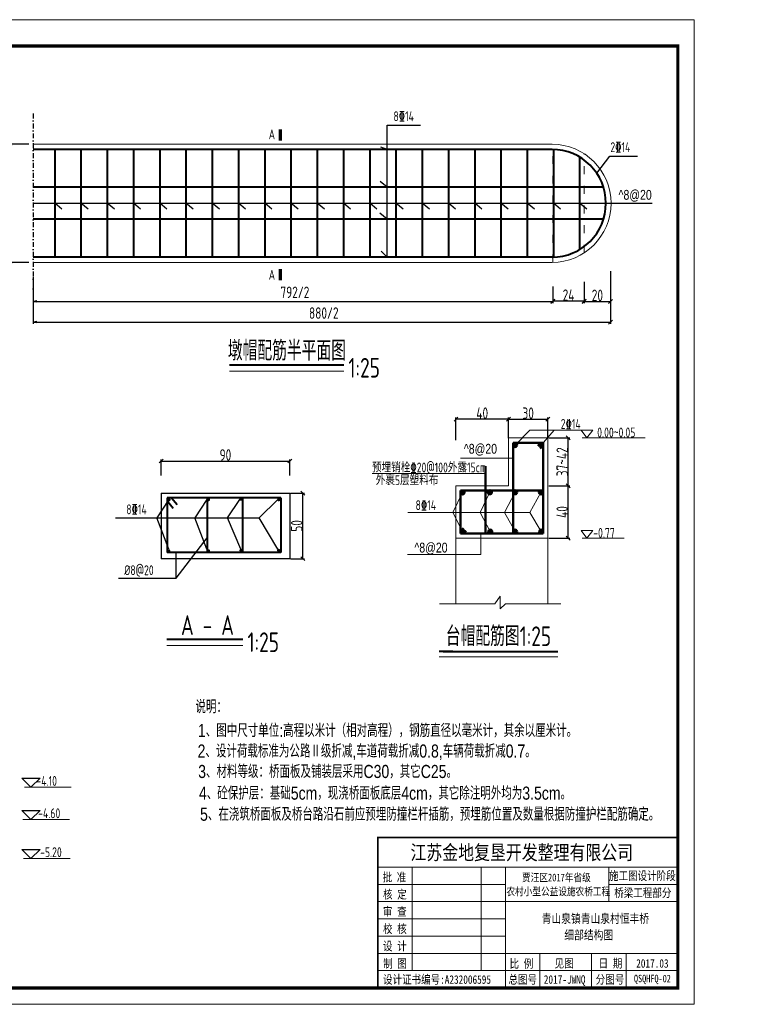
# Model space of a CAD drawing. Header units: inches. Extents: x 112594 to 193184, y 44995 to 116598.
# Tile 14 of 153: x 119868 to 122055, y 50884 to 53885. Entities that reach past the tile are written whole.
import ezdxf

# ---------------------------------------------------------------- set-up
doc = ezdxf.new("R2010")
doc.units = ezdxf.units.IN
doc.header["$MEASUREMENT"] = 0
doc.linetypes.add('ACAD_ISO03W100', pattern=[30, 12, -18])
doc.linetypes.add('DASHDOTX2', pattern=[2, 1, -0.5, 0, -0.5])
doc.layers.get('0').update_dxf_attribs({"lineweight": 15})
for name, color, linetype in [('1', 7, 'Continuous'), ('尺寸', 7, 'Continuous'), ('轴线', 3, 'DASHDOTX2')]:
    doc.layers.add(name, color=color, linetype=linetype)
for name, color, linetype, lineweight in [('2CSX', 1, 'Continuous', 40), ('BM1', 7, 'Continuous', 15), ('文字', 7, 'Continuous', 20), ('细实线', 4, 'Continuous', 25), ('虚线', 2, 'ACAD_ISO03W100', 25), ('轮廓线', 1, 'Continuous', 40), ('配筋1', 1, 'Continuous', 50)]:
    doc.layers.add(name, color=color, linetype=linetype, lineweight=lineweight)
doc.styles.add('DIM_FONT', font='hztxt_e.shx', dxfattribs={"width": 0.8, "bigfont": 'hztxt.shx'})
doc.styles.add('hz-e', font='hztxt_e.shx', dxfattribs={"width": 0.75, "bigfont": 'hztxt.shx'})
doc.styles.add('HZTXT', font='tssdeng.shx', dxfattribs={"width": 0.75, "bigfont": 'hztxt.shx'})
doc.styles.add('图框', font='SIMFANG.TTF', dxfattribs={"width": 0.8, "height": 4})
doc.dimstyles.new('副本STANDARD', dxfattribs={"dimtxt": 45, "dimasz": 7.5, "dimexe": 5, "dimexo": 2.5, "dimgap": 1, "dimtad": 1, "dimdec": 0, "dimzin": 1, "dimdsep": 46, "dimtxsty": 'HZTXT', "dimblk1": 'OBLIQUE', "dimblk2": 'OBLIQUE', "dimsah": 1, "dimcen": 10, "dimclrd": 4, "dimclre": 4, "dimclrt": 4, "dimadec": 0, "dimazin": 0, "dimtfac": 1, "dimtdec": 0, "dimtmove": 2, "dimatfit": 3, "dimldrblk": 'OBLIQUE', "dimfxl": 1, "dimtolj": 1, "dimtzin": 0, "dimarcsym": 0})

# ---------------------------------------------------------------- blocks, each defined once
blk = doc.blocks.new('_Oblique')
at = {"color": 0, "linetype": 'ByBlock', "lineweight": -2}
blk.add_line((-0.5, -0.5), (0.5, 0.5), dxfattribs=at)
blk = doc.blocks.new('*D696')
at = {"layer": '2CSX', "color": 4, "lineweight": -2}
for p, q in [((120299.2, 52495.6), (120299.2, 52544.9)), ((120299.2, 52539.9), (120691.5, 52539.9)), ((120691.5, 52495.6), (120691.5, 52544.9))]:
    blk.add_line(p, q, dxfattribs=at)
at = {"layer": '2CSX', "color": 4, "lineweight": -2, "xscale": 12, "yscale": 12, "zscale": 12, "rotation": 180}
blk.add_blockref('_Oblique', (120299.2, 52539.9), dxfattribs=at)
at = {"layer": '2CSX', "color": 4, "lineweight": -2, "xscale": 12, "yscale": 12, "zscale": 12}
blk.add_blockref('_Oblique', (120691.5, 52539.9), dxfattribs=at)
at = {"layer": '2CSX', "color": 4, "lineweight": -3, "insert": (120495.3, 52558.4), "char_height": 35, "attachment_point": 5, "style": 'HZTXT'}
blk.add_mtext('\\A1;90', dxfattribs=at)
blk = doc.blocks.new('*D697')
at = {"layer": '2CSX', "color": 4, "lineweight": -2}
for p, q in [((120693.9, 52442.3), (120736.2, 52442.3)), ((120731.2, 52242.3), (120731.2, 52442.3)), ((120693.9, 52242.3), (120736.2, 52242.3))]:
    blk.add_line(p, q, dxfattribs=at)
at = {"layer": '2CSX', "color": 4, "lineweight": -2, "xscale": 12, "yscale": 12, "zscale": 12}
for p, rotation in [((120731.2, 52442.3), 90), ((120731.2, 52242.3), 270)]:
    blk.add_blockref('_Oblique', p, dxfattribs=dict(at, rotation=rotation))
at = {"layer": '2CSX', "color": 4, "lineweight": -3, "insert": (120712.7, 52342.3), "char_height": 35, "attachment_point": 5, "rotation": 90, "style": 'HZTXT'}
blk.add_mtext('\\A1;50', dxfattribs=at)
blk = doc.blocks.new('g')
at = {"ltscale": 2}
for p, q in [((-15.4, 0), (-30.8, 15.3)), ((-30.8, 15.3), (0, 15.3)), ((0, 15.3), (-15.4, 0))]:
    blk.add_line(p, q, dxfattribs=at)
blk = doc.blocks.new('_Open')
at = {"color": 0, "linetype": 'ByBlock', "lineweight": -2}
for p, q in [((-1, 0.17), (0, 0)), ((-1, -0.17), (0, 0)), ((0, 0), (-1, 0))]:
    blk.add_line(p, q, dxfattribs=at)
blk = doc.blocks.new('*D759')
at = {"layer": '2CSX', "color": 4, "lineweight": -2}
for p, q in [((119909, 53100), (119909, 53021.2)), ((121493, 53061.6), (121493, 53021.2)), ((119921, 53026.2), (121493, 53026.2))]:
    blk.add_line(p, q, dxfattribs=at)
at = {"layer": '2CSX', "color": 4, "lineweight": -2, "xscale": 12, "yscale": 12, "zscale": 12, "rotation": 180}
blk.add_blockref('_Open', (119909, 53026.2), dxfattribs=at)
at = {"layer": '2CSX', "color": 4, "lineweight": -2, "xscale": 12, "yscale": 12, "zscale": 12}
blk.add_blockref('_Oblique', (121493, 53026.2), dxfattribs=at)
at = {"layer": '2CSX', "color": 4, "lineweight": -3, "insert": (120707, 53053.9), "char_height": 35, "attachment_point": 5, "style": 'HZTXT'}
blk.add_mtext('\\A1;792/2', dxfattribs=at)
blk = doc.blocks.new('*D760')
at = {"layer": '2CSX', "color": 4, "lineweight": -2}
for p, q in [((121669, 53118), (121669, 53021.2)), ((121589, 53085.5), (121589, 53021.2)), ((121589, 53026.2), (121669, 53026.2))]:
    blk.add_line(p, q, dxfattribs=at)
at = {"layer": '2CSX', "color": 4, "lineweight": -2, "xscale": 12, "yscale": 12, "zscale": 12, "rotation": 180}
blk.add_blockref('_Oblique', (121589, 53026.2), dxfattribs=at)
at = {"layer": '2CSX', "color": 4, "lineweight": -2, "xscale": 12, "yscale": 12, "zscale": 12}
blk.add_blockref('_Oblique', (121669, 53026.2), dxfattribs=at)
at = {"layer": '2CSX', "color": 4, "lineweight": -3, "insert": (121629, 53044.7), "char_height": 35, "attachment_point": 5, "style": 'HZTXT'}
blk.add_mtext('\\A1;20', dxfattribs=at)
blk = doc.blocks.new('*D761')
at = {"layer": '2CSX', "color": 4, "lineweight": -2}
for p, q in [((121493, 53071.6), (121493, 53021.9)), ((121589, 53071.6), (121589, 53021.9)), ((121589, 53026.9), (121493, 53026.9))]:
    blk.add_line(p, q, dxfattribs=at)
at = {"layer": '2CSX', "color": 4, "lineweight": -2, "xscale": 12, "yscale": 12, "zscale": 12, "rotation": 180}
blk.add_blockref('_Oblique', (121493, 53026.9), dxfattribs=at)
at = {"layer": '2CSX', "color": 4, "lineweight": -2, "xscale": 12, "yscale": 12, "zscale": 12}
blk.add_blockref('_Oblique', (121589, 53026.9), dxfattribs=at)
at = {"layer": '2CSX', "color": 4, "lineweight": -3, "insert": (121541, 53045.4), "char_height": 35, "attachment_point": 5, "style": 'HZTXT'}
blk.add_mtext('\\A1;24', dxfattribs=at)
blk = doc.blocks.new('*D762')
at = {"layer": '2CSX', "color": 4, "lineweight": -2}
for p, q in [((119909, 53055), (119909, 52958)), ((121669, 53060.9), (121669, 52958)), ((119921, 52963), (121669, 52963))]:
    blk.add_line(p, q, dxfattribs=at)
at = {"layer": '2CSX', "color": 4, "lineweight": -2, "xscale": 12, "yscale": 12, "zscale": 12, "rotation": 180}
blk.add_blockref('_Open', (119909, 52963), dxfattribs=at)
at = {"layer": '2CSX', "color": 4, "lineweight": -2, "xscale": 12, "yscale": 12, "zscale": 12}
blk.add_blockref('_Oblique', (121669, 52963), dxfattribs=at)
at = {"layer": '2CSX', "color": 4, "lineweight": -3, "insert": (120795, 52990.7), "char_height": 35, "attachment_point": 5, "style": 'HZTXT'}
blk.add_mtext('\\A1;880/2', dxfattribs=at)
blk = doc.blocks.new('*D763')
at = {"layer": '2CSX', "color": 4, "lineweight": -2}
for p, q in [((119896, 53505.3), (119833.6, 53505.3)), ((119838.6, 53145.3), (119838.6, 53505.3)), ((119896, 53145.3), (119833.6, 53145.3))]:
    blk.add_line(p, q, dxfattribs=at)
at = {"layer": '2CSX', "color": 4, "lineweight": -2, "xscale": 12, "yscale": 12, "zscale": 12}
for p, rotation in [((119838.6, 53505.3), 90), ((119838.6, 53145.3), 270)]:
    blk.add_blockref('_Oblique', p, dxfattribs=dict(at, rotation=rotation))
at = {"layer": '2CSX', "color": 4, "lineweight": -3, "insert": (119820.1, 53325.3), "char_height": 35, "attachment_point": 5, "rotation": 90, "style": 'HZTXT'}
blk.add_mtext('\\A1;90', dxfattribs=at)
blk = doc.blocks.new('*D764')
at = {"layer": '2CSX', "color": 4, "lineweight": -2}
for p, q in [((121358, 52609.1), (121358, 52672.2)), ((121358, 52667.2), (121478, 52667.2)), ((121478, 52609.1), (121478, 52672.2))]:
    blk.add_line(p, q, dxfattribs=at)
at = {"layer": '2CSX', "color": 4, "lineweight": -2, "xscale": 12, "yscale": 12, "zscale": 12, "rotation": 180}
blk.add_blockref('_Oblique', (121358, 52667.2), dxfattribs=at)
at = {"layer": '2CSX', "color": 4, "lineweight": -2, "xscale": 12, "yscale": 12, "zscale": 12}
blk.add_blockref('_Oblique', (121478, 52667.2), dxfattribs=at)
at = {"layer": '2CSX', "color": 4, "lineweight": -3, "insert": (121418, 52685.7), "char_height": 35, "attachment_point": 5, "style": 'HZTXT'}
blk.add_mtext('\\A1;30', dxfattribs=at)
blk = doc.blocks.new('*D765')
at = {"layer": '2CSX', "color": 4, "lineweight": -2}
for p, q in [((121198, 52603.1), (121198, 52672.2)), ((121358, 52667.2), (121198, 52667.2)), ((121358, 52609.1), (121358, 52672.2))]:
    blk.add_line(p, q, dxfattribs=at)
at = {"layer": '2CSX', "color": 4, "lineweight": -2, "xscale": 12, "yscale": 12, "zscale": 12, "rotation": 180}
blk.add_blockref('_Oblique', (121198, 52667.2), dxfattribs=at)
at = {"layer": '2CSX', "color": 4, "lineweight": -2, "xscale": 12, "yscale": 12, "zscale": 12}
blk.add_blockref('_Oblique', (121358, 52667.2), dxfattribs=at)
at = {"layer": '2CSX', "color": 4, "lineweight": -3, "insert": (121278, 52685.7), "char_height": 35, "attachment_point": 5, "style": 'HZTXT'}
blk.add_mtext('\\A1;40', dxfattribs=at)
blk = doc.blocks.new('*D784')
at = {"layer": '2CSX', "color": 4, "lineweight": -2}
for p, q in [((121480.5, 52464.6), (121545.3, 52464.6)), ((121540.3, 52304.6), (121540.3, 52464.6)), ((121480.5, 52304.6), (121545.3, 52304.6))]:
    blk.add_line(p, q, dxfattribs=at)
at = {"layer": '2CSX', "color": 4, "lineweight": -2, "xscale": 12, "yscale": 12, "zscale": 12}
for p, rotation in [((121540.3, 52464.6), 90), ((121540.3, 52304.6), 270)]:
    blk.add_blockref('_Oblique', p, dxfattribs=dict(at, rotation=rotation))
at = {"layer": '2CSX', "color": 4, "lineweight": -3, "insert": (121521.8, 52384.6), "char_height": 35, "attachment_point": 5, "rotation": 90, "style": 'HZTXT'}
blk.add_mtext('\\A1;40', dxfattribs=at)
blk = doc.blocks.new('*D785')
at = {"layer": '2CSX', "color": 4, "lineweight": -2}
for p, q in [((121480.5, 52610.6), (121545.3, 52610.6)), ((121540.3, 52464.6), (121540.3, 52610.6)), ((121480.5, 52464.6), (121545.3, 52464.6))]:
    blk.add_line(p, q, dxfattribs=at)
at = {"layer": '2CSX', "color": 4, "lineweight": -2, "xscale": 12, "yscale": 12, "zscale": 12}
for p, rotation in [((121540.3, 52610.6), 90), ((121540.3, 52464.6), 270)]:
    blk.add_blockref('_Oblique', p, dxfattribs=dict(at, rotation=rotation))
at = {"layer": '2CSX', "color": 4, "lineweight": -3, "insert": (121521.8, 52537.6), "char_height": 35, "attachment_point": 5, "rotation": 90, "style": 'HZTXT'}
blk.add_mtext('\\A1;37~42', dxfattribs=at)
blk = doc.blocks.new('三角形')
at = {"layer": '轮廓线', "color": 0, "lineweight": 20}
for p, q in [((24441.9, 199232.1), (24477.5, 199232.1)), ((24459.3, 199208.6), (24441.9, 199232.1)), ((24477.5, 199232.1), (24459.3, 199208.6))]:
    blk.add_line(p, q, dxfattribs=at)

msp = doc.modelspace()

# ---------------------------------------------------------------- hatches: boundary and pattern name
at = {"layer": '配筋1'}
for points in [[(121384.19988, 52588.7136, 1), (121372.02919, 52588.7136, 1)], [(121463.97684, 52588.7136, 1), (121451.80615, 52588.7136, 1)], [(121224.19988, 52444.44719, 1), (121212.02919, 52444.44719, 1)], [(121307.26647, 52444.5627, 1), (121295.09578, 52444.5627, 1)], [(121384.19988, 52444.5627, 1), (121372.02919, 52444.5627, 1)], [(121463.19776, 52444.22336, 1), (121451.02706, 52444.22336, 1)], [(121224.19988, 52324.66833, 1), (121212.02919, 52324.66833, 1)], [(121308.53116, 52324.66833, 1), (121296.36046, 52324.66833, 1)], [(121384.19988, 52324.66833, 1), (121372.02919, 52324.66833, 1)], [(121463.94031, 52324.66833, 1), (121451.76961, 52324.66833, 1)]]:
    msp.add_hatch(color=256, dxfattribs=at).paths.add_polyline_path(points)

# ---------------------------------------------------------------- linework, layer by layer
for p, q in [((113438.54004, 53884.72805), (121924.19669, 53884.72805)), ((121422.61109, 52634.03309), (121378.11454, 52588.7136)), ((121422.61109, 52634.03309), (121581.60427, 52634.03309)), ((121457.8915, 52588.7136), (121497.18636, 52634.03309)), ((121358.02919, 52610.58319), (121358.02919, 52464.58319)), ((121478.02919, 52610.58319), (121358.02919, 52610.58319)), ((121478.02919, 52464.58319), (121478.02919, 52610.58319)), ((121372.02919, 52548.77133), (121212.17334, 52548.77133)), ((121358.02919, 52464.58319), (121198.02919, 52464.58319)), ((121198.02919, 52464.58319), (121198.02919, 52304.58319)), ((121478.02919, 52304.58319), (121478.02919, 52464.58319)), ((121218.11454, 52444.42043), (121188.8998, 52383.26188)), ((121301.18112, 52444.5627), (121272.19705, 52383.26188)), ((121378.11454, 52444.5627), (121346.32443, 52383.26188)), ((121422.98944, 52383.26188), (121457.11241, 52444.22336)), ((121218.11454, 52324.66833), (121188.8998, 52383.26188)), ((121302.44581, 52324.66833), (121272.19705, 52383.26188)), ((121378.11454, 52324.66833), (121346.32443, 52383.26188)), ((121422.98944, 52383.26188), (121457.85496, 52324.66833)), ((121198.02919, 52304.58319), (121478.02919, 52304.58319)), ((121198.02919, 52304.58319), (121198.02919, 52104.58319)), ((121274.10645, 52318.58319), (121274.10645, 52255.13359)), ((121478.02919, 52304.58319), (121478.02919, 52104.58319)), ((121316.4232, 52104.58319), (121332.7484, 52127.6064)), ((121332.7484, 52127.6064), (121332.7484, 52089.55675)), ((121198.02919, 52104.58319), (121148.02919, 52104.58319)), ((121148.02919, 52104.58319), (121316.4232, 52104.58319)), ((121332.7484, 52089.55675), (121349.0736, 52104.58319)), ((121349.0736, 52104.58319), (121517.76714, 52104.58319)), ((121188.81331, 51943.7193), (121146.97775, 51943.7193)), ((121159.43861, 51943.7193), (121377.90867, 51943.7193)), ((121377.90867, 51943.7193), (121508.76553, 51943.7193)), ((121924.19669, 50884.42499), (113438.54004, 50884.42499))]:
    msp.add_line(p, q)
at = {"ltscale": 2}
for p, q in [((121490.71896, 53505.25978), (119908.96896, 53505.25978)), ((121490.71896, 53145.25978), (119908.96896, 53145.25978)), ((120507.55991, 52814.08976), (120855.93689, 52814.08976)), ((120317.1025, 51977.84036), (120548.32327, 51977.84036)), ((119882.6579, 51546.14475), (120025.18503, 51546.14475)), ((119877.48353, 51447.65547), (120020.01065, 51447.65547)), ((119879.56824, 51328.95636), (120022.09536, 51328.95636))]:
    msp.add_line(p, q, dxfattribs=at)
msp.add_arc((121490.71896, 53325.25978), 180, 270, 90)
at = {"layer": '2CSX', "lineweight": -3}
for p, q in [((120323.09359, 52422.24906), (120286.25327, 52366.67971)), ((120299.16934, 52442.3351), (120299.16934, 52242.3351)), ((120299.16934, 52442.3351), (120691.44085, 52442.3351)), ((120438.87915, 52422.24906), (120402.03883, 52366.67971)), ((120537.71928, 52422.65135), (120500.87897, 52367.082)), ((120655.34614, 52422.24906), (120598.50582, 52366.67971)), ((120691.44085, 52442.3351), (120691.44085, 52242.3351)), ((120160.02017, 52366.67971), (120598.50582, 52366.67971)), ((120323.09359, 52271.11036), (120286.25327, 52366.67971)), ((120438.87915, 52271.11036), (120402.03883, 52366.67971)), ((120542.49457, 52271.11036), (120501.14567, 52366.67971)), ((120655.34614, 52271.11036), (120598.50582, 52366.67971)), ((120691.44085, 52242.3351), (120299.16934, 52242.3351)), ((120169.04669, 52182.89285), (120345.14981, 52182.89285))]:
    msp.add_line(p, q, dxfattribs=at)
at = {"layer": 'BM1', "linetype": 'Continuous'}
msp.add_line((121924.19669, 53884.72805), (121924.19669, 50884.42499), dxfattribs=at)
at = {"layer": 'BM1', "color": 0, "linetype": 'Continuous'}
for p, q in [((121924.19669, 53854.42196), (121924.19669, 50884.42499)), ((121924.19669, 53854.42196), (121924.19669, 50884.42499)), ((121924.19669, 53854.42196), (121924.19669, 50884.42499)), ((121924.19669, 53854.42196), (121924.19669, 50884.42499)), ((121924.19669, 53854.42196), (121924.19669, 50884.42499)), ((120959.55719, 51392.49313), (121874.20179, 51392.49313)), ((120959.55719, 51392.49313), (120959.55719, 50934.41989)), ((120959.55719, 50934.41989), (120959.55719, 51392.49313)), ((120959.55719, 51302.38036), (121874.20179, 51302.38036)), ((121064.68876, 50986.98567), (121064.68876, 51302.38036)), ((121274.95188, 51302.38036), (121274.95188, 50986.98567)), ((121348.54398, 51302.38036), (121348.54398, 50934.41989)), ((121663.93867, 51197.2488), (121663.93867, 51302.38036)), ((120959.55719, 51249.81458), (121348.54398, 51249.81458)), ((121663.93867, 51249.81458), (121874.20179, 51249.81458)), ((120959.55719, 51197.2488), (121874.20179, 51197.2488)), ((120959.55719, 51144.68302), (121348.54398, 51144.68302)), ((120959.55719, 51092.11724), (121348.54398, 51092.11724)), ((120959.55719, 51039.55145), (121874.20179, 51039.55145)), ((121453.67554, 51039.55145), (121453.67554, 50934.41989)), ((121611.37289, 51039.55145), (121611.37289, 50934.41989)), ((121716.50445, 51039.55145), (121716.50445, 50986.98567)), ((121716.50445, 50934.41989), (121716.50445, 51039.55145)), ((120959.55719, 50986.98567), (121874.20179, 50986.98567))]:
    msp.add_line(p, q, dxfattribs=at)
at = {"layer": 'BM1', "color": 0, "linetype": 'Continuous', "const_width": 9.99898}
msp.add_lwpolyline([(117849.21247, 50934.41989), (117849.21247, 53804.42706), (121874.20179, 53804.42706), (121874.20179, 50934.41989)], close=True, dxfattribs=at)
at = {"layer": 'BM1', "color": 0, "linetype": 'Continuous', "const_width": 5.25658}
msp.add_lwpolyline([(121874.20179, 51392.49313), (120959.55719, 51392.49313), (120959.55719, 50934.41989)], dxfattribs=at)
at = {"layer": '尺寸', "ltscale": 2}
for p, q in [((120988.05065, 53161.00978), (120988.05065, 53563.26669)), ((120988.05065, 53563.26669), (121090.22747, 53563.26669)), ((120988.05065, 53489.50978), (120968.9028, 53496.66863)), ((121627.03269, 53416.8929), (121666.60411, 53468.99715)), ((120988.05065, 53373.92978), (120967.10937, 53391.63552)), ((119908.96896, 53325.25978), (121795.47505, 53325.25978)), ((119996.89289, 53307.03352), (119974.96896, 53325.25978)), ((120076.89289, 53307.03352), (120054.96896, 53325.25978)), ((120156.89289, 53307.03352), (120134.96896, 53325.25978)), ((120236.89289, 53307.03352), (120214.96896, 53325.25978)), ((120316.89289, 53307.03352), (120294.96896, 53325.25978)), ((120396.89289, 53307.03352), (120374.96896, 53325.25978)), ((120476.89289, 53307.03352), (120454.96896, 53325.25978)), ((120556.89289, 53307.03352), (120534.96896, 53325.25978)), ((120636.89289, 53307.03352), (120614.96896, 53325.25978)), ((120716.89289, 53307.03352), (120694.96896, 53325.25978)), ((120796.89289, 53307.03352), (120774.96896, 53325.25978)), ((120876.89289, 53307.03352), (120854.96896, 53325.25978)), ((120956.89289, 53307.03352), (120934.96896, 53325.25978)), ((121036.89289, 53307.03352), (121014.96896, 53325.25978)), ((121116.89289, 53307.03352), (121094.96896, 53325.25978)), ((121196.89289, 53307.03352), (121174.96896, 53325.25978)), ((121276.89289, 53307.03352), (121254.96896, 53325.25978)), ((121356.89289, 53307.03352), (121334.96896, 53325.25978)), ((121436.89289, 53307.03352), (121414.96896, 53325.25978)), ((121516.89289, 53307.03352), (121494.96896, 53325.25978)), ((121596.89289, 53307.03352), (121574.96896, 53325.25978)), ((120988.05065, 53276.59978), (120966.12672, 53294.82603)), ((120988.05065, 53161.00978), (120970.07296, 53178.96159))]:
    msp.add_line(p, q, dxfattribs=at)
at = {"layer": '文字', "ltscale": 0.5}
for p, q in [((121774.24596, 52610.58319), (121582.56617, 52610.58319)), ((121288.44832, 52502.39548), (120942.98378, 52502.39548)), ((121422.98944, 52383.26188), (121050.87096, 52383.26188)), ((121710.91034, 52304.58319), (121582.56617, 52304.58319)), ((121274.10645, 52255.13359), (121050.72363, 52255.13359))]:
    msp.add_line(p, q, dxfattribs=at)
at = {"layer": '细实线'}
for p, q in [((121666.60411, 53468.99715), (121751.34793, 53468.99715)), ((120345.14981, 52182.89285), (120439.38786, 52305.47274)), ((120345.14981, 52182.89285), (120345.07622, 52260.98769))]:
    msp.add_line(p, q, dxfattribs=at)
at = {"layer": '细实线', "const_width": 10}
for points in [[(120662.23885, 53550.81954), (120662.23885, 53516.51364)], [(120662.23885, 53090.81791), (120662.23885, 53125.12381)]]:
    msp.add_lwpolyline(points, dxfattribs=at)
at = {"layer": '虚线', "lineweight": 5, "ltscale": 2}
for p, q in [((121492.96896, 53145.27384), (121492.96896, 53505.24572)), ((121588.96896, 53174.4389), (121588.96896, 53476.08066))]:
    msp.add_line(p, q, dxfattribs=at)
at = {"layer": '轮廓线', "ltscale": 2}
for p, q in [((121490.71896, 53489.50978), (119908.96896, 53489.50978)), ((119974.96896, 53489.50978), (119974.96896, 53161.00978)), ((120054.96896, 53489.50978), (120054.96896, 53161.00978)), ((120134.96896, 53489.50978), (120134.96896, 53161.00978)), ((120214.96896, 53489.50978), (120214.96896, 53161.00978)), ((120294.96896, 53489.50978), (120294.96896, 53161.00978)), ((120374.96896, 53489.50978), (120374.96896, 53161.00978)), ((120454.96896, 53489.50978), (120454.96896, 53161.00978)), ((120534.96896, 53489.50978), (120534.96896, 53161.00978)), ((120614.96896, 53489.50978), (120614.96896, 53161.00978)), ((120694.96896, 53489.50978), (120694.96896, 53161.00978)), ((120774.96896, 53489.50978), (120774.96896, 53161.00978)), ((120854.96896, 53489.50978), (120854.96896, 53161.00978)), ((120934.96896, 53489.50978), (120934.96896, 53161.00978)), ((121014.96896, 53489.50978), (121014.96896, 53161.00978)), ((121094.96896, 53489.50978), (121094.96896, 53161.00978)), ((121174.96896, 53489.50978), (121174.96896, 53161.00978)), ((121254.96896, 53489.50978), (121254.96896, 53161.00978)), ((121334.96896, 53489.50978), (121334.96896, 53161.00978)), ((121414.96896, 53489.50978), (121414.96896, 53161.00978)), ((121494.96896, 53489.45478), (121494.96896, 53161.06477)), ((121574.96896, 53466.25623), (121574.96896, 53184.26332)), ((121647.59246, 53373.92978), (119908.96896, 53373.92978)), ((121647.59556, 53276.59978), (119908.96896, 53276.59978)), ((121490.71896, 53161.00978), (119908.96896, 53161.00978)), ((120507.55991, 52833.36182), (120855.93689, 52833.36182)), ((120664.22605, 52427.41304), (120317.84851, 52427.41304)), ((120317.84851, 52427.41304), (120317.84851, 52260.98769)), ((120319.72401, 52416.21211), (120336.54066, 52396.51793)), ((120330.93505, 52427.41304), (120347.7517, 52407.71885)), ((120439.38786, 52427.41304), (120439.38786, 52260.98769)), ((120547.78256, 52427.41304), (120547.78256, 52260.98769)), ((120664.22605, 52427.41304), (120664.22605, 52260.98769)), ((120664.22605, 52260.98769), (120317.84851, 52260.98769)), ((120317.1025, 51997.11242), (120548.32327, 51997.11242))]:
    msp.add_line(p, q, dxfattribs=at)
at = {"layer": '轮廓线'}
for p, q in [((121188.81331, 51959.30504), (121146.97775, 51959.30504)), ((121159.43861, 51959.30504), (121377.90867, 51959.30504)), ((121377.90867, 51959.30504), (121508.76553, 51959.30504))]:
    msp.add_line(p, q, dxfattribs=at)
at = {"layer": '轮廓线', "const_width": 5}
for points in [[(120320.84431, 52422.24906, 1), (120325.84431, 52422.24906, 1)], [(120441.14217, 52422.42549, 1), (120446.14217, 52422.42549, 1)], [(120539.98231, 52423.79959, 1), (120544.98231, 52423.79959, 1)], [(120655.34614, 52422.24906, 1), (120660.34614, 52422.24906, 1)], [(120319.69438, 52266.27401, 1), (120324.69438, 52266.27401, 1)], [(120441.25043, 52266.27401, 1), (120446.25043, 52266.27401, 1)], [(120540.42665, 52267.42228, 1), (120545.42665, 52267.42228, 1)], [(120655.34614, 52267.42228, 1), (120660.34614, 52267.42228, 1)]]:
    msp.add_lwpolyline(points, format="xyb", close=True, dxfattribs=at)
at = {"layer": '轮廓线'}
msp.add_arc((121490.71896, 53325.25978), 164.25, 270, 90, dxfattribs=at)
at = {"layer": '轴线', "ltscale": 15}
msp.add_line((119908.96896, 53598.59675), (119908.96896, 53040.29069), dxfattribs=at)
at = {"layer": '配筋1'}
for p, q in [((121464.02919, 52595.01724), (121372.02919, 52595.01724)), ((121372.02919, 52595.01724), (121372.02919, 52318.58319)), ((121455.56013, 52595.01724), (121447.03427, 52586.57274)), ((121464.02919, 52586.0845), (121454.89519, 52578.30182)), ((121464.02919, 52318.58319), (121464.02919, 52595.01724)), ((121288.44832, 52464.58319), (121288.44832, 52524.58319)), ((121212.02919, 52450.58319), (121212.02919, 52318.58319)), ((121212.02919, 52450.58319), (121464.02919, 52450.58319)), ((121288.44832, 52318.58319), (121288.44832, 52464.58319)), ((121212.02919, 52327.1686), (121220.43426, 52335.73334)), ((121220.64191, 52318.58319), (121228.80469, 52327.37915)), ((121212.02919, 52318.58319), (121464.02919, 52318.58319))]:
    msp.add_line(p, q, dxfattribs=at)
for centre in [(121378.11454, 52588.7136), (121457.8915, 52588.7136), (121218.11453, 52444.44719), (121301.18112, 52444.5627), (121378.11454, 52444.5627), (121457.11241, 52444.22336), (121218.11454, 52324.66833), (121302.44581, 52324.66833), (121378.11454, 52324.66833), (121457.85496, 52324.66833)]:
    msp.add_circle(centre, 6.08535, dxfattribs=at)

# ---------------------------------------------------------------- block references
at = {"layer": '文字', "ltscale": 0.5}
for p in [(97137.88523, -146597.96903), (97137.88523, -146903.96903)]:
    msp.add_blockref('三角形', p, dxfattribs=at)
at = {"layer": '细实线', "xscale": 1.80000000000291, "yscale": 1.80000000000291, "zscale": 1.8}
for p in [(119930.27126, 51546.14475), (119930.27126, 51447.65547), (119930.27126, 51328.95636)]:
    msp.add_blockref('g', p, dxfattribs=at)

# ---------------------------------------------------------------- texts
at = {"style": 'hz-e', "width": 0.8}
for s, p in [('说明：', (120403.93651, 51771.14552)), ('1、图中尺寸单位:高程以米计（相对高程），钢筋直径以毫米计，其余以厘米计。', (120411.5647, 51698.82281)), ('2、设计荷载标准为公路Ⅱ级折减,车道荷载折减0.8,车辆荷载折减0.7。', (120410.52038, 51636.18585)), ('3、材料等级：桥面板及铺装层采用C30，其它C25。', (120412.30303, 51573.92912)), ('4、砼保护层：基础5cm，现浇桥面板底层4cm，其它除注明外均为3.5cm。', (120414.72593, 51507.90661)), ('5、在浇筑桥面板及桥台路沿石前应预埋防撞栏杆插筋，预埋筋位置及数量根据防撞护栏配筋确定。', (120417.96808, 51443.72229))]:
    msp.add_text(s, height=40, dxfattribs=at).set_placement(p)
at = {"layer": '1', "color": 7, "linetype": 'Continuous', "style": '图框', "width": 0.8}
for s, height, p in [('江苏金地复垦开发整理有限公司 ', 44.4121037, (121059.36477, 51324.98015)), ('批 准', 25.907061, (120974.27665, 51258.71301)), ('贾汪区2017年省级', 23.551873, (121399.25698, 51259.04735)), ('核 定', 25.907061, (120975.59949, 51206.41914)), ('农村小型公益设施农桥工程', 23.5518732, (121351.53444, 51216.4395)), ('审 查', 25.907061, (120975.59949, 51153.85336)), ('校 核', 25.907061, (120975.59949, 51101.28758)), ('设 计', 25.907061, (120975.59949, 51048.7218)), ('制 图', 25.907061, (120975.94046, 50995.42844)), ('比 例', 25.907061, (121361.36079, 50995.15055)), ('见图', 25.907061, (121498.68146, 50996.07274)), ('日 期', 25.907061, (121632.67194, 50996.07274)), ('2017.03', 25.907061, (121747.26326, 50996.07274)), ('设计证书编号:A232006595 ', 25.9070605, (120975.6161, 50946.94967)), ('总图号', 25.907061, (121357.95624, 50947.10308)), ('分图号', 25.907061, (121623.96254, 50947.10308)), ('2017-JWNQ', 25.907061, (121465.70446, 50947.10308))]:
    msp.add_text(s, height=height, dxfattribs=at).set_placement(p)
at = {"layer": '1', "color": 7, "linetype": 'Continuous', "char_height": 25.907061, "width": 215.1817481, "attachment_point": 5, "style": '图框'}
for s, insert in [('施工图设计阶段', (121765.94173, 51274.56379)), ('桥梁工程部分', (121767.46063, 51222.4753))]:
    msp.add_mtext(s, dxfattribs=dict(at, insert=insert))
at = {"layer": '2CSX', "lineweight": -3, "style": 'HZTXT', "width": 0.75}
for s, p in [('8%%13314', (120193.08022, 52377.605)), ('%%C8@20', (120186.96534, 52192.07588))]:
    msp.add_text(s, height=30, dxfattribs=at).set_placement(p)
at = {"layer": 'BM1', "color": 0, "linetype": 'Continuous', "style": '图框', "width": 0.8}
msp.add_text('QSQHFQ-02', height=23, dxfattribs=at).set_placement((121740.31946, 50951.50083))
at = {"layer": '文字', "ltscale": 0.5, "style": 'HZTXT', "width": 0.75}
for s, p in [('8%%13314', (121007.45022, 53575.43683)), ('A', (120627.2241, 53520.43683)), ('2%%13314', (121668.57068, 53481.16729)), ('A', (120627.2241, 53092.27205)), ('0.00~0.05', (121628.42203, 52611.94977)), ('预埋销栓%%13220@100外露15cm', (120942.00704, 52505.29512)), ('外裹5层塑料布', (120953.33655, 52466.48017)), ('8%%13214', (121074.93165, 52390.46594)), ('-0.77', (121616.32812, 52305.94977)), ('-4.10', (119919.40428, 51550.06539)), ('-4.60', (119924.67108, 51451.57612)), ('-5.20', (119930.55091, 51332.877))]:
    msp.add_text(s, height=30, dxfattribs=at).set_placement(p)
at = {"layer": '文字', "style": 'HZTXT', "width": 0.75}
for s, height, p in [('墩帽配筋半平面图', 60, (120502.71135, 52846.13272)), ('1:25', 60, (120870.23202, 52794.05056)), ('2%%13214', 30, (121517.29891, 52637.88218)), ('A - A', 60, (120360.01425, 52009.88332)), ('1:25', 60, (120562.6184, 51957.80116))]:
    msp.add_text(s, height=height, dxfattribs=at).set_placement(p)
at = {"layer": '文字', "linetype": 'Continuous', "style": '图框', "width": 0.8}
for s, height, p in [('青山泉镇青山泉村恒丰桥', 27.2755102, (121459.20243, 51132.20445)), ('细部结构图', 27.27551, (121528.24101, 51082.14915))]:
    msp.add_text(s, height=height, dxfattribs=at).set_placement(p)
at = {"layer": '文字', "attachment_point": 1}
for s, insert, char_height, width, style in [('^ 8@20', (121693.46136, 53366.0587), 30, 322.9333333, 'DIM_FONT'), ('^ 8@20', (121221.91517, 52592.19873), 30, 322.9333333, 'DIM_FONT'), ('^ 8@20', (121071.20135, 52291.09687), 30, 322.9333333, 'DIM_FONT'), ('\\pt400;台帽配筋图1:25', (121167.04518, 52036.0943), 60, 661.0096552, 'HZTXT')]:
    msp.add_mtext(s, dxfattribs=dict(at, insert=insert, char_height=char_height, width=width, style=style))

# ---------------------------------------------------------------- dimensions: what is measured, and where the dimension line sits
at = {"layer": '2CSX', "lineweight": -3}
for base, p1, p2, picture, middle in [((119838.55536, 53505.25978), (119898.49821, 53145.25978), (119898.49821, 53505.25978), '*D763', (119820.05536, 53325.25978)), ((120731.19463, 52442.3351), (120691.44085, 52242.3351), (120691.44085, 52442.3351), '*D697', (120712.69463, 52342.3351))]:
    dim = msp.add_linear_dim(base=base, p1=p1, p2=p2, angle=90, dimstyle='副本STANDARD', override={"dimscale": 1, "dimtxt": 35, "dimasz": 12, "dimlfac": 0.25}, dxfattribs=at)
    dim.commit()
    dim.dimension.update_dxf_attribs({"geometry": picture, "text_midpoint": middle})
for base, p1, p2, picture, middle in [((121668.96896, 53026.23025), (121588.96896, 53087.97986), (121668.96896, 53120.49083), '*D760', (121628.96896, 53044.73025)), ((121492.96896, 53026.87225), (121588.96896, 53074.10819), (121492.96896, 53074.10819), '*D761', (121540.96896, 53045.37225))]:
    dim = msp.add_linear_dim(base=base, p1=p1, p2=p2, dimstyle='副本STANDARD', override={"dimscale": 1, "dimtxt": 35, "dimasz": 12, "dimlfac": 0.25}, dxfattribs=at)
    dim.commit()
    dim.dimension.update_dxf_attribs({"geometry": picture, "text_midpoint": middle})
for base, p1, p2, text, override, picture, middle in [((121492.96896, 53026.23025), (119908.96896, 53102.53576), (121492.96896, 53064.10819), '<>/2', {"dimtxt": 35, "dimasz": 12, "dimlfac": 0.5, "dimblk1": 'Open'}, '*D759', (120706.96896, 53053.89692)), ((121668.96896, 52963.03233), (119908.96896, 53057.54632), (121668.96896, 53063.36054), '<>/2', {"dimtxt": 35, "dimasz": 12, "dimlfac": 0.5, "dimblk1": 'Open'}, '*D762', (120794.96896, 52990.699)), ((121198.02919, 52667.21147), (121358.02919, 52606.58319), (121198.02919, 52600.58319), '40', {"dimtxt": 35, "dimasz": 12, "dimlfac": 0.25}, '*D765', (121278.02919, 52685.71147)), ((121478.02919, 52667.21147), (121358.02919, 52606.58319), (121478.02919, 52606.58319), '30', {"dimtxt": 35, "dimasz": 12, "dimlfac": 0.25}, '*D764', (121418.02919, 52685.71147)), ((120691.52896, 52539.93721), (120299.16934, 52493.09448), (120691.52896, 52493.09448), '90', {"dimscale": 1, "dimtxt": 35, "dimasz": 12, "dimlfac": 0.25}, '*D696', (120495.34915, 52558.43721))]:
    dim = msp.add_linear_dim(base=base, p1=p1, p2=p2, text=text, dimstyle='副本STANDARD', override=override, dxfattribs=at)
    dim.commit()
    dim.dimension.update_dxf_attribs({"geometry": picture, "text_midpoint": middle})
for base, p1, p2, text, picture, middle in [((121540.3211381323, 52610.5831889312), (121478.0291875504, 52464.5831889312), (121478.0291875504, 52610.5831889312), '<>~42', '*D785', (121521.8211381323, 52537.5831889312)), ((121540.32114, 52464.58319), (121478.02919, 52304.58319), (121478.02919, 52464.58319), '40', '*D784', (121521.82114, 52384.58319))]:
    dim = msp.add_linear_dim(base=base, p1=p1, p2=p2, angle=90, text=text, dimstyle='副本STANDARD', override={"dimtxt": 35, "dimasz": 12, "dimlfac": 0.25}, dxfattribs=at)
    dim.commit()
    dim.dimension.update_dxf_attribs({"geometry": picture, "text_midpoint": middle})

doc.saveas('drawing.dxf')
